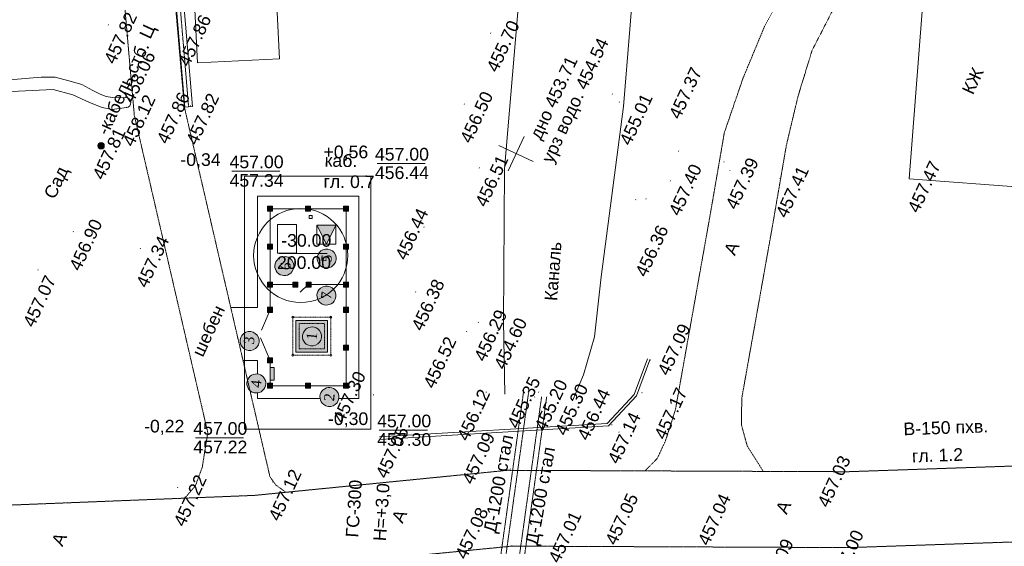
# Model space of a CAD drawing. Header units: millimetres. Extents: x 918404 to 1362154, y 4120617 to 4364104.
# Tile 91 of 256: x 928825 to 944387, y 4205802 to 4214130. Entities that reach past the tile are written whole.
import ezdxf

# ---------------------------------------------------------------- set-up
doc = ezdxf.new("R2010")
doc.units = ezdxf.units.MM
doc.header["$MEASUREMENT"] = 0
doc.linetypes.add('STRIHSMALL', pattern=[1, 0.5, -0.5])
doc.linetypes.add('Д_ТРОТ_ТРУБА', pattern=[1.5, 0.75, -0.75])
for name, color, linetype, lineweight in [('(001) Сетка_Ном._пера__132', 132, 'Continuous', 18), ('(007) Здания_Ном._пера__7', 7, 'Continuous', 18), ('(008) Скульптуры_Ном._пера__7', 7, 'Continuous', 18), ('(013) Газ_Ном._пера__7', 7, 'Continuous', 18), ('(014) Водопровод_Ном._пера__7', 7, 'Continuous', 18), ('(016) Кабель_Ном._пера__7', 7, 'Continuous', 18), ('(019) Связь_Ном._пера__7', 7, 'Continuous', 18), ('(025) Дорога_Ном._пера__7', 7, 'Continuous', 18), ('(027) Гидрография_Ном._пера__7', 7, 'Continuous', 18), ('(038) Деревья_Ном._пера__1', 1, 'Continuous', 18), ('(038) Деревья_Ном._пера__5', 5, 'Continuous', 18), ('0_Ном._пера__1', 1, 'Continuous', 18), ('0_Ном._пера__20', 20, 'Continuous', 18), ('0_Ном._пера__4', 4, 'Continuous', 18), ('0_Ном._пера__6', 6, 'Continuous', 18), ('0_Ном._пера__7', 7, 'Continuous', 18), ('0_Ном._пера__7_Ном._пера__7', 7, 'Continuous', 18), ('Fills_Pen_No__7_Ном._пера__7', 7, 'Continuous', 18), ('ВЫСОТА_Ном._пера__7', 7, 'Continuous', 18), ('надписи ВК_Ном._пера__1', 1, 'Continuous', 18), ('надписи ВК_Ном._пера__7', 7, 'Continuous', 18), ('Отметка_Ном._пера__255', 255, 'Continuous', 18), ('ТОЧКИ_Ном._пера__5', 5, 'Continuous', 18)]:
    doc.layers.add(name, color=color, linetype=linetype, lineweight=lineweight)
for name, color, linetype, lineweight, true_color in [('0_Ном._пера__128', 7, 'Continuous', 18, 0x00261c), ('64_Ном._пера__1_Ном._пера__28', 7, 'Continuous', 18, 0x260900), ('64_Ном._пера__1_Ном._пера__48', 7, 'Continuous', 18, 0x261c00), ('Отметка_Ном._пера__244', 7, 'Continuous', 18, 0x7f001f)]:
    doc.layers.add(name, color=color, linetype=linetype, lineweight=lineweight, true_color=true_color)
doc.layers.add('64_Ном._пера__1', color=7, linetype='Continuous')
doc.styles.add('СГЕНЕРИР_СТИЛЬ_1', font='arial.ttf')
doc.styles.add('СГЕНЕРИР_СТИЛЬ_2', font='arial.ttf')
doc.styles.add('СГЕНЕРИР_СТИЛЬ_4', font='times.ttf')

# ---------------------------------------------------------------- blocks, each defined once
blk = doc.blocks.new('Колонна_1033', base_point=(932783, 4211141))
at = {"layer": '64_Ном._пера__1_Ном._пера__48', "linetype": 'Continuous'}
blk.add_hatch(color=256, dxfattribs=at).paths.add_polyline_path([(932743, 4211101), (932823, 4211101), (932823, 4211181), (932743, 4211181)])
at = {"layer": '64_Ном._пера__1_Ном._пера__28', "linetype": 'Continuous', "flags": 128}
blk.add_lwpolyline([(932743, 4211101), (932823, 4211101), (932823, 4211181), (932743, 4211181)], close=True, dxfattribs=at)
blk = doc.blocks.new('Колонна_1034', base_point=(933183, 4209941))
at = {"layer": '64_Ном._пера__1_Ном._пера__48', "linetype": 'Continuous'}
blk.add_hatch(color=256, dxfattribs=at).paths.add_polyline_path([(933223, 4209901), (933223, 4209981), (933143, 4209981), (933143, 4209901)])
at = {"layer": '64_Ном._пера__1_Ном._пера__28', "linetype": 'Continuous', "flags": 128}
blk.add_lwpolyline([(933223, 4209901), (933223, 4209981), (933143, 4209981), (933143, 4209901)], close=True, dxfattribs=at)
blk = doc.blocks.new('Колонна_1035', base_point=(933394, 4209941))
at = {"layer": '64_Ном._пера__1_Ном._пера__48', "linetype": 'Continuous'}
blk.add_hatch(color=256, dxfattribs=at).paths.add_polyline_path([(933434, 4209901), (933434, 4209981), (933354, 4209981), (933354, 4209901)])
at = {"layer": '64_Ном._пера__1_Ном._пера__28', "linetype": 'Continuous', "flags": 128}
blk.add_lwpolyline([(933434, 4209901), (933434, 4209981), (933354, 4209981), (933354, 4209901)], close=True, dxfattribs=at)
blk = doc.blocks.new('Колонна_1036', base_point=(932783, 4209941))
at = {"layer": '64_Ном._пера__1_Ном._пера__48', "linetype": 'Continuous'}
blk.add_hatch(color=256, dxfattribs=at).paths.add_polyline_path([(932743, 4209901), (932823, 4209901), (932823, 4209981), (932743, 4209981)])
at = {"layer": '64_Ном._пера__1_Ном._пера__28', "linetype": 'Continuous', "flags": 128}
blk.add_lwpolyline([(932743, 4209901), (932823, 4209901), (932823, 4209981), (932743, 4209981)], close=True, dxfattribs=at)
blk = doc.blocks.new('Колонна_1037', base_point=(932783, 4209541))
at = {"layer": '64_Ном._пера__1_Ном._пера__48', "linetype": 'Continuous'}
blk.add_hatch(color=256, dxfattribs=at).paths.add_polyline_path([(932743, 4209501), (932823, 4209501), (932823, 4209581), (932743, 4209581)])
at = {"layer": '64_Ном._пера__1_Ном._пера__28', "linetype": 'Continuous', "flags": 128}
blk.add_lwpolyline([(932743, 4209501), (932823, 4209501), (932823, 4209581), (932743, 4209581)], close=True, dxfattribs=at)
blk = doc.blocks.new('Колонна_1038', base_point=(933383, 4211141))
at = {"layer": '64_Ном._пера__1_Ном._пера__48', "linetype": 'Continuous'}
blk.add_hatch(color=256, dxfattribs=at).paths.add_polyline_path([(933423, 4211101), (933423, 4211181), (933343, 4211181), (933343, 4211101)])
at = {"layer": '64_Ном._пера__1_Ном._пера__28', "linetype": 'Continuous', "flags": 128}
blk.add_lwpolyline([(933423, 4211101), (933423, 4211181), (933343, 4211181), (933343, 4211101)], close=True, dxfattribs=at)
blk = doc.blocks.new('Колонна_1039', base_point=(932783, 4208342))
at = {"layer": '64_Ном._пера__1_Ном._пера__48', "linetype": 'Continuous'}
blk.add_hatch(color=256, dxfattribs=at).paths.add_polyline_path([(932743, 4208302), (932823, 4208302), (932823, 4208382), (932743, 4208382)])
at = {"layer": '64_Ном._пера__1_Ном._пера__28', "linetype": 'Continuous', "flags": 128}
blk.add_lwpolyline([(932743, 4208302), (932823, 4208302), (932823, 4208382), (932743, 4208382)], close=True, dxfattribs=at)
blk = doc.blocks.new('Колонна_1040', base_point=(933983, 4209941))
at = {"layer": '64_Ном._пера__1_Ном._пера__48', "linetype": 'Continuous'}
blk.add_hatch(color=256, dxfattribs=at).paths.add_polyline_path([(934023, 4209901), (934023, 4209981), (933943, 4209981), (933943, 4209901)])
at = {"layer": '64_Ном._пера__1_Ном._пера__28', "linetype": 'Continuous', "flags": 128}
blk.add_lwpolyline([(934023, 4209901), (934023, 4209981), (933943, 4209981), (933943, 4209901)], close=True, dxfattribs=at)
blk = doc.blocks.new('Колонна_1041', base_point=(933983, 4210541))
at = {"layer": '64_Ном._пера__1_Ном._пера__48', "linetype": 'Continuous'}
blk.add_hatch(color=256, dxfattribs=at).paths.add_polyline_path([(934023, 4210501), (934023, 4210581), (933943, 4210581), (933943, 4210501)])
at = {"layer": '64_Ном._пера__1_Ном._пера__28', "linetype": 'Continuous', "flags": 128}
blk.add_lwpolyline([(934023, 4210501), (934023, 4210581), (933943, 4210581), (933943, 4210501)], close=True, dxfattribs=at)
blk = doc.blocks.new('Колонна_1042', base_point=(933983, 4211141))
at = {"layer": '64_Ном._пера__1_Ном._пера__48', "linetype": 'Continuous'}
blk.add_hatch(color=256, dxfattribs=at).paths.add_polyline_path([(934023, 4211101), (934023, 4211181), (933943, 4211181), (933943, 4211101)])
at = {"layer": '64_Ном._пера__1_Ном._пера__28', "linetype": 'Continuous', "flags": 128}
blk.add_lwpolyline([(934023, 4211101), (934023, 4211181), (933943, 4211181), (933943, 4211101)], close=True, dxfattribs=at)
blk = doc.blocks.new('Колонна_1043', base_point=(932783, 4210541))
at = {"layer": '64_Ном._пера__1_Ном._пера__48', "linetype": 'Continuous'}
blk.add_hatch(color=256, dxfattribs=at).paths.add_polyline_path([(932743, 4210501), (932823, 4210501), (932823, 4210581), (932743, 4210581)])
at = {"layer": '64_Ном._пера__1_Ном._пера__28', "linetype": 'Continuous', "flags": 128}
blk.add_lwpolyline([(932743, 4210501), (932823, 4210501), (932823, 4210581), (932743, 4210581)], close=True, dxfattribs=at)
blk = doc.blocks.new('Колонна_1044', base_point=(932783, 4208742))
at = {"layer": '64_Ном._пера__1_Ном._пера__48', "linetype": 'Continuous'}
blk.add_hatch(color=256, dxfattribs=at).paths.add_polyline_path([(932743, 4208702), (932823, 4208702), (932823, 4208782), (932743, 4208782)])
at = {"layer": '64_Ном._пера__1_Ном._пера__28', "linetype": 'Continuous', "flags": 128}
blk.add_lwpolyline([(932743, 4208702), (932823, 4208702), (932823, 4208782), (932743, 4208782)], close=True, dxfattribs=at)
blk = doc.blocks.new('Колонна_1223', base_point=(933383, 4208342))
at = {"layer": '64_Ном._пера__1_Ном._пера__48', "linetype": 'Continuous'}
blk.add_hatch(color=256, dxfattribs=at).paths.add_polyline_path([(933343, 4208302), (933423, 4208302), (933423, 4208382), (933343, 4208382)])
at = {"layer": '64_Ном._пера__1_Ном._пера__28', "linetype": 'Continuous', "flags": 128}
blk.add_lwpolyline([(933343, 4208302), (933423, 4208302), (933423, 4208382), (933343, 4208382)], close=True, dxfattribs=at)
blk = doc.blocks.new('Колонна_1224', base_point=(933983, 4208342))
at = {"layer": '64_Ном._пера__1_Ном._пера__48', "linetype": 'Continuous'}
blk.add_hatch(color=256, dxfattribs=at).paths.add_polyline_path([(933943, 4208302), (934023, 4208302), (934023, 4208382), (933943, 4208382)])
at = {"layer": '64_Ном._пера__1_Ном._пера__28', "linetype": 'Continuous', "flags": 128}
blk.add_lwpolyline([(933943, 4208302), (934023, 4208302), (934023, 4208382), (933943, 4208382)], close=True, dxfattribs=at)
blk = doc.blocks.new('Колонна_1225', base_point=(933983, 4208942))
at = {"layer": '64_Ном._пера__1_Ном._пера__48', "linetype": 'Continuous'}
blk.add_hatch(color=256, dxfattribs=at).paths.add_polyline_path([(933943, 4208902), (934023, 4208902), (934023, 4208982), (933943, 4208982)])
at = {"layer": '64_Ном._пера__1_Ном._пера__28', "linetype": 'Continuous', "flags": 128}
blk.add_lwpolyline([(933943, 4208902), (934023, 4208902), (934023, 4208982), (933943, 4208982)], close=True, dxfattribs=at)
blk = doc.blocks.new('Колонна_1226', base_point=(933983, 4209542))
at = {"layer": '64_Ном._пера__1_Ном._пера__48', "linetype": 'Continuous'}
blk.add_hatch(color=256, dxfattribs=at).paths.add_polyline_path([(933943, 4209502), (934023, 4209502), (934023, 4209582), (933943, 4209582)])
at = {"layer": '64_Ном._пера__1_Ном._пера__28', "linetype": 'Continuous', "flags": 128}
blk.add_lwpolyline([(933943, 4209502), (934023, 4209502), (934023, 4209582), (933943, 4209582)], close=True, dxfattribs=at)

msp = doc.modelspace()

# ---------------------------------------------------------------- hatches: boundary and pattern name
at = {"layer": '0_Ном._пера__1', "linetype": 'Continuous', "lineweight": 18}
for points in [[(933824.2, 4210878.2), (933524.2, 4210878.2), (933667.6, 4210591.3), (933677.2, 4210584.4)], [(933691.3, 4208874.5), (933691.3, 4209374.5), (933191.3, 4209374.5), (933191.3, 4208874.5)]]:
    msp.add_hatch(color=14, dxfattribs=at).paths.add_polyline_path(points)
at = {"layer": '0_Ном._пера__1', "linetype": 'Continuous', "lineweight": 0, "true_color": 0xbf0000}
msp.add_hatch(color=12, dxfattribs=at).paths.add_polyline_path([(932783.3, 4208429.1), (932783.3, 4208629.1), (932845.8, 4208629.1), (932845.8, 4208429.1)])
at = {"layer": 'Отметка_Ном._пера__255', "linetype": 'Continuous', "lineweight": 0, "true_color": 0xffffff}
for points in [[(933557.5, 4210444.2, 1), (933797.3, 4210262.6, 1)], [(932889.3, 4210323.9, 1), (933129.1, 4210142.4, 1)], [(933553.3, 4209857.7, 1), (933793.1, 4209676.2, 1)], [(932549.5, 4209167.1, 1), (932367.9, 4208927.3, 1)], [(933535.3, 4209240.2, 1), (933353.7, 4209000.4, 1)], [(932656.5, 4208496.9, 1), (932475, 4208257.1, 1)], [(933812.1, 4208283.9, 1), (933630.5, 4208044.1, 1)]]:
    msp.add_hatch(color=7, dxfattribs=at).paths.add_polyline_path(points)

# ---------------------------------------------------------------- linework, layer by layer
at = {"layer": '(001) Сетка_Ном._пера__132', "linetype": 'Continuous'}
for p, q in [((936398.9, 4212139.1), (936943.2, 4211886.5)), ((936544.8, 4211740.7), (936797.3, 4212284.9))]:
    msp.add_line(p, q, dxfattribs=at)
at = {"layer": '(016) Кабель_Ном._пера__7', "linetype": 'Continuous'}
for p, q in [((930061.8, 4212135.4), (930079.1, 4212172.6)), ((930061.9, 4212131), (930082.6, 4212175.4)), ((930061.9, 4212133.2), (930080.8, 4212174)), ((930062.2, 4212138.6), (930077.3, 4212171.2)), ((930062.4, 4212129.6), (930084.3, 4212176.8)), ((930062.5, 4212127.4), (930085.6, 4212177.3)), ((930062.5, 4212141.7), (930075.1, 4212168.9)), ((930062.9, 4212144.9), (930072.6, 4212165.7)), ((930063, 4212123.8), (930088.7, 4212179.2)), ((930063, 4212126.1), (930087.4, 4212178.7)), ((930063.5, 4212122.5), (930090, 4212179.7)), ((930064, 4212121.2), (930091.4, 4212180.1)), ((930064.5, 4212119.9), (930093.1, 4212181.5)), ((930064.5, 4212150.7), (930069.1, 4212160.7)), ((930065, 4212118.5), (930094.4, 4212182)), ((930065.5, 4212117.2), (930095.8, 4212182.5)), ((930066, 4212115.9), (930097.1, 4212183)), ((930066.4, 4212114.5), (930098, 4212182.6)), ((930066.9, 4212113.2), (930099.3, 4212183.1)), ((930067.4, 4212111.9), (930100.7, 4212183.6)), ((930067.9, 4212110.6), (930102, 4212184)), ((930068.8, 4212110.1), (930103.3, 4212184.5)), ((930069.3, 4212108.8), (930104.2, 4212184.1)), ((930069.8, 4212107.5), (930105.6, 4212184.6)), ((930070.7, 4212107.1), (930106.9, 4212185.1)), ((930071.2, 4212105.7), (930107.8, 4212184.7)), ((930072.1, 4212105.3), (930109.1, 4212185.1)), ((930072.6, 4212104), (930110, 4212184.7)), ((930073.5, 4212103.6), (930111.4, 4212185.2)), ((930074, 4212102.2), (930112.3, 4212184.8)), ((930074.9, 4212101.8), (930113.6, 4212185.3)), ((930075.4, 4212100.5), (930114.5, 4212184.9)), ((930076.3, 4212100.1), (930115.4, 4212184.4)), ((930076.7, 4212098.7), (930116.7, 4212184.9)), ((930077.7, 4212098.3), (930117.6, 4212184.5)), ((930078.6, 4212097.9), (930118.5, 4212184.1)), ((930079.5, 4212097.5), (930119.9, 4212184.6)), ((930080, 4212096.1), (930120.8, 4212184.1)), ((930080.9, 4212095.7), (930121.7, 4212183.7)), ((930081.8, 4212095.3), (930122.6, 4212183.3)), ((930082.7, 4212094.9), (930123.9, 4212183.8)), ((930083.2, 4212093.6), (930124.8, 4212183.4)), ((930084.1, 4212093.1), (930125.7, 4212182.9)), ((930085, 4212092.7), (930126.6, 4212182.5)), ((930085.9, 4212092.3), (930127.6, 4212182.1)), ((930086.8, 4212091.9), (930128.5, 4212181.7)), ((930087.7, 4212091.5), (930129.4, 4212181.3)), ((930088.6, 4212091), (930130.7, 4212181.7)), ((930089.5, 4212090.6), (930131.6, 4212181.3)), ((930090.4, 4212090.2), (930132.5, 4212180.9)), ((930091.3, 4212089.8), (930133.4, 4212180.5)), ((930092.2, 4212089.3), (930134.3, 4212180.1)), ((930093.1, 4212088.9), (930135.2, 4212179.6)), ((930094.1, 4212088.5), (930135.7, 4212178.3)), ((930095, 4212088.1), (930136.6, 4212177.9)), ((930095.9, 4212087.7), (930137.5, 4212177.5)), ((930096.8, 4212087.2), (930138.4, 4212177.1)), ((930097.7, 4212086.8), (930139.3, 4212176.6)), ((930098.6, 4212086.4), (930140.3, 4212176.2)), ((930099.5, 4212086), (930141.2, 4212175.8)), ((930100.8, 4212086.5), (930142.1, 4212175.4)), ((930101.7, 4212086), (930142.6, 4212174)), ((930102.6, 4212085.6), (930143.5, 4212173.6)), ((930103.5, 4212085.2), (930144.4, 4212173.2)), ((930104.9, 4212085.7), (930145.3, 4212172.8)), ((930105.8, 4212085.3), (930145.8, 4212171.4)), ((930106.7, 4212084.9), (930146.7, 4212171)), ((930108, 4212085.3), (930147.6, 4212170.6)), ((930108.9, 4212084.9), (930148.1, 4212169.3)), ((930109.8, 4212084.5), (930149, 4212168.9)), ((930111.2, 4212085), (930149.5, 4212167.5)), ((930112.1, 4212084.6), (930150.4, 4212167.1)), ((930113.4, 4212085), (930150.8, 4212165.8)), ((930114.3, 4212084.6), (930151.8, 4212165.4)), ((930115.6, 4212085.1), (930152.2, 4212164)), ((930116.5, 4212084.7), (930153.1, 4212163.6)), ((930117.9, 4212085.2), (930153.6, 4212162.3)), ((930119.2, 4212085.7), (930154.1, 4212161)), ((930120.1, 4212085.2), (930155, 4212160.5)), ((930121.4, 4212085.7), (930155.5, 4212159.2)), ((930122.8, 4212086.2), (930156, 4212157.9)), ((930124.1, 4212086.7), (930156.9, 4212157.5)), ((930125, 4212086.3), (930157.4, 4212156.1)), ((930126.3, 4212086.8), (930157.9, 4212154.8)), ((930127.6, 4212087.3), (930158.4, 4212153.5)), ((930129, 4212087.7), (930158.9, 4212152.1)), ((930130.3, 4212088.2), (930159.3, 4212150.8)), ((930131.6, 4212088.7), (930159.8, 4212149.5)), ((930133, 4212089.2), (930160.3, 4212148.2)), ((930134.7, 4212090.6), (930160.8, 4212146.8)), ((930136, 4212091.1), (930160.9, 4212144.6)), ((930137.4, 4212091.6), (930161.3, 4212143.3)), ((930139.1, 4212093), (930161.4, 4212141)), ((930140.9, 4212094.4), (930161.9, 4212139.7)), ((930142.2, 4212094.8), (930162, 4212137.5)), ((930143.9, 4212096.2), (930162, 4212135.2)), ((930146.1, 4212098.5), (930161.7, 4212132.1)), ((930147.9, 4212099.9), (930161.7, 4212129.9)), ((930150.4, 4212103.1), (930161, 4212125.8)), ((930153, 4212106.3), (930160.2, 4212121.8))]:
    msp.add_line(p, q, dxfattribs=at)
msp.add_circle((930112.4, 4212135.1), 50, dxfattribs=at)
at = {"layer": '0_Ном._пера__1', "linetype": 'Continuous', "flags": 128}
msp.add_lwpolyline([(933824.2, 4210878.2), (933674.2, 4210578.2), (933524.2, 4210878.2)], dxfattribs=at)
msp.add_lwpolyline([(933524.2, 4210878.2), (933824.2, 4210878.2), (933824.2, 4210578.2), (933524.2, 4210578.2)], close=True, dxfattribs=at)
at = {"layer": '0_Ном._пера__128', "linetype": 'Continuous'}
for p, q in [((933183.3, 4209940.9), (932783.3, 4209940.9)), ((933983.3, 4209940.9), (933383.3, 4209940.9))]:
    msp.add_line(p, q, dxfattribs=at)
at = {"layer": '0_Ном._пера__20', "linetype": 'Continuous'}
msp.add_circle((933266.7, 4210401.2), 743.6, dxfattribs=at)
at = {"layer": '0_Ном._пера__4', "linetype": 'Д_ТРОТ_ТРУБА', "flags": 128}
msp.add_lwpolyline([(931494.7, 4212752.8), (931317, 4214865.9), (930820.9, 4220906.7)], dxfattribs=at)
at = {"layer": '0_Ном._пера__4', "linetype": 'Continuous', "flags": 128}
for points in [[(937563.1, 4208104.3), (937737.5, 4208512.4), (937908.7, 4209112.7), (938013.6, 4210064.2), (938370.3, 4212757.1), (938468.6, 4213978.2), (938563.7, 4215165.5), (938643.2, 4216340.3), (938693.3, 4217932.7)], [(936495.5, 4208206.5), (936471.4, 4209360.6), (936489.8, 4211765.1), (936666.5, 4213880.3), (936907, 4216758.7)]]:
    msp.add_lwpolyline(points, dxfattribs=at)
msp.add_lwpolyline([(927467.2, 4212909.4), (928804.7, 4212998.5), (929352.2, 4213024.3), (929667.7, 4212940), (929927.9, 4212819.3), (930129, 4212740.9), (930286.6, 4212709.1), (930513.1, 4212738.4, 0.9482439), (930501, 4212897.4), (930385.9, 4212896.1), (930290.8, 4212899.4), (930189.5, 4212913), (930098.9, 4212953.4), (929980.6, 4213008.2), (929807.6, 4213105.4), (929602.4, 4213160.6), (929386.4, 4213218.6), (929162.6, 4213223), (927473.8, 4213076.9)], format="xyb", dxfattribs=at)
at = {"layer": '0_Ном._пера__6', "linetype": 'Continuous', "flags": 128}
msp.add_lwpolyline([(932902.4, 4210890), (933202.4, 4210890), (933202.4, 4210440), (932902.4, 4210440)], close=True, dxfattribs=at)
at = {"layer": '0_Ном._пера__7', "linetype": 'Д_ТРОТ_ТРУБА', "flags": 128}
for points in [[(933030.8, 4206656), (932869.8, 4206775.2), (932780.2, 4206902.3), (931428.5, 4212745.4), (930715.5, 4220890.9)], [(931437, 4206563.2), (931604.5, 4206762.8), (931710.8, 4207051.9), (931798, 4207598.7), (930636.4, 4212619.7), (929918.6, 4220821.2)], [(940578.1, 4206986.7), (940323.2, 4207390.7), (940232.6, 4207722.4), (940237.8, 4208146), (940724.6, 4210877.8), (940942.8, 4212144.1), (941126.9, 4212918.4), (941348.6, 4213643.3), (941740.7, 4214405.6), (942254.9, 4215299), (942707.8, 4216160.3), (943062.6, 4216936.3), (943333.2, 4217804.3), (943386.7, 4218433.6), (943210.2, 4219184.6), (942456.3, 4220429.4)], [(938709.2, 4206994.4), (938904.3, 4207194.6), (939032.1, 4207470.2), (939188.8, 4207959.2), (939739.6, 4211050.4), (939962.6, 4212344.9), (940258, 4213204.8), (940600.4, 4214029.2), (941033.2, 4214824.1), (941557.1, 4215781), (942075, 4216626.4), (942361.3, 4217321.6), (942561.1, 4217935.7), (942589.3, 4218392.8), (942474, 4218879.3), (941805.7, 4220195.7)], [(936787.2, 4208230.9), (936316.5, 4204851.9)], [(936866.5, 4208219.9), (936395.7, 4204840.9)], [(937073.8, 4208165.1), (936603.1, 4204786.1)], [(937153.1, 4208154.1), (936682.3, 4204775.1)], [(921341.4, 4206162.1), (932535.3, 4206606.9), (936533.2, 4207003.4), (941907.2, 4206981.2), (947264.5, 4207165.2)], [(920773.8, 4204938.6), (932618.4, 4205409.2), (936601.6, 4205804.3), (941950.5, 4205781.7), (947282.6, 4205965.4)]]:
    msp.add_lwpolyline(points, dxfattribs=at)
at = {"layer": '0_Ном._пера__7', "linetype": 'Continuous', "flags": 128}
for points in [[(931434.9, 4212747.8), (931257.2, 4214860.9), (930761.1, 4220901.8)], [(931554.5, 4212757.9), (931376.8, 4214870.9), (930880.7, 4220911.6)], [(931434.9, 4212747.8), (931554.5, 4212757.9)], [(934513.9, 4207530.8), (938111.7, 4207745.9), (938539.5, 4208202.8), (938748.9, 4208766.2)], [(934516.3, 4207490.8), (938130, 4207706.9), (938574.2, 4208181.3), (938786.4, 4208752.3)]]:
    msp.add_lwpolyline(points, dxfattribs=at)
for points in [[(932843.4, 4215303.1), (931547.5, 4215238.9), (931636.2, 4213447.4), (932932.2, 4213511.6)], [(943134.1, 4214880.5), (942882.2, 4211615.1), (944709.5, 4211474.1), (944961.5, 4214739.5)], [(933399.5, 4211035.4), (933447.5, 4211035.4), (933447.5, 4210987.4), (933399.5, 4210987.4)], [(933159.3, 4209916.9), (933159.3, 4209964.9), (933207.3, 4209964.9), (933207.3, 4209916.9)], [(933359.3, 4209916.9), (933359.3, 4209964.9), (933407.3, 4209964.9), (933407.3, 4209916.9)], [(933691.3, 4208874.5), (933691.3, 4209374.5), (933191.3, 4209374.5), (933191.3, 4208874.5)], [(932783.3, 4208429.1), (932783.3, 4208629.1), (932845.8, 4208629.1), (932845.8, 4208429.1)]]:
    msp.add_lwpolyline(points, close=True, dxfattribs=at)
at = {"layer": '0_Ном._пера__7', "linetype": 'STRIHSMALL', "flags": 128}
for points in [[(933741.3, 4208824.5), (933741.3, 4209424.5), (933141.3, 4209424.5), (933141.3, 4208824.5)], [(933641.3, 4209324.5), (933641.3, 4208924.5), (933241.3, 4208924.5), (933241.3, 4209324.5)]]:
    msp.add_lwpolyline(points, close=True, dxfattribs=at)
at = {"layer": '0_Ном._пера__7', "linetype": 'Continuous'}
for centre in [(933141.3, 4209424.5), (933741.3, 4209424.5), (933141.3, 4208824.5), (933741.3, 4208824.5)]:
    msp.add_circle(centre, 15, dxfattribs=at)
at = {"layer": '0_Ном._пера__7_Ном._пера__7', "linetype": 'Continuous'}
for p, q in [((933383.3, 4209940.9), (933260.6, 4209818.2)), ((933691.3, 4209374.5), (933191.3, 4209374.5)), ((933191.3, 4209374.5), (933191.3, 4208874.5)), ((933691.3, 4208874.5), (933691.3, 4209374.5)), ((933191.3, 4208874.5), (933691.3, 4208874.5))]:
    msp.add_line(p, q, dxfattribs=at)
at = {"layer": 'Fills_Pen_No__7_Ном._пера__7', "linetype": 'Continuous'}
for p, q in [((932583.3, 4211340.9), (934183.3, 4211340.9)), ((932583.3, 4209578.1), (932583.3, 4211340.9)), ((934183.3, 4211340.9), (934183.3, 4208141.5)), ((932783.3, 4211140.9), (933983.3, 4211140.9)), ((932783.3, 4211140.9), (932783.3, 4209541.1)), ((933983.3, 4211140.9), (933983.3, 4208341.5)), ((932583.3, 4209578.1), (932161.2, 4209578.1)), ((932644.6, 4209221.6), (932783.3, 4209541.1)), ((932783.3, 4208741.5), (932629.3, 4209096.3)), ((932583.3, 4208741.5), (932355.3, 4208738.9)), ((932583.3, 4208526.4), (932583.3, 4208741.5)), ((932783.3, 4208341.5), (932783.3, 4208741.5)), ((933983.3, 4208341.5), (932783.3, 4208341.5)), ((932583.3, 4208141.5), (932583.3, 4208227.6)), ((933572.6, 4208141.5), (932583.3, 4208141.5)), ((934183.3, 4208141.5), (933870, 4208141.5))]:
    msp.add_line(p, q, dxfattribs=at)
at = {"layer": 'надписи ВК_Ном._пера__1', "linetype": 'Continuous'}
for p, q in [((932376.3, 4207654.6), (932376.3, 4211654.6)), ((932376.3, 4211654.6), (934376.3, 4211654.6)), ((934376.3, 4211654.6), (934376.3, 4207654.6)), ((932376.3, 4207654.6), (934376.3, 4207654.6))]:
    msp.add_line(p, q, dxfattribs=at)
at = {"layer": 'надписи ВК_Ном._пера__7', "linetype": 'Continuous'}
for p, q in [((934473.6, 4211855.8), (935233.1, 4211855.8)), ((932176.2, 4211734), (932935.7, 4211734)), ((932925.6, 4210434.4), (933685.1, 4210434.4)), ((934509.2, 4207637.1), (935268.7, 4207637.1)), ((931602.9, 4207518.9), (932362.4, 4207518.9))]:
    msp.add_line(p, q, dxfattribs=at)
at = {"layer": 'Отметка_Ном._пера__244', "linetype": 'Continuous', "flags": 128}
for points in [[(933557.5, 4210444.2, 1), (933797.3, 4210262.6, 1)], [(932889.3, 4210323.9, 1), (933129.1, 4210142.4, 1)], [(933553.3, 4209857.7, 1), (933793.1, 4209676.2, 1)], [(932549.5, 4209167.1, 1), (932367.9, 4208927.3, 1)], [(933535.3, 4209240.2, 1), (933353.7, 4209000.4, 1)], [(932656.5, 4208496.9, 1), (932475, 4208257.1, 1)], [(933812.1, 4208283.9, 1), (933630.5, 4208044.1, 1)]]:
    msp.add_lwpolyline(points, format="xyb", close=True, dxfattribs=at)
at = {"layer": 'ТОЧКИ_Ном._пера__5', "linetype": 'Continuous'}
for p, q in [((930222.1, 4214042.6), (930226.3, 4214051.6)), ((936267.9, 4213913.6), (936272.1, 4213922.7)), ((938188.2, 4212948.3), (938192.5, 4212957.3)), ((930501, 4212897.4), (930505.2, 4212906.5)), ((931428.5, 4212745.4), (931432.7, 4212754.5)), ((931518.6, 4212761.6), (931522.8, 4212770.7)), ((935849, 4212790.6), (935853.2, 4212799.7)), ((938302.4, 4212819.1), (938306.6, 4212828.2)), ((938370.3, 4212757.1), (938374.5, 4212766.1)), ((930513.1, 4212738.4), (930517.3, 4212747.5)), ((930112.4, 4212135.1), (930116.6, 4212144.2)), ((939240.1, 4212045.8), (939244.3, 4212054.9)), ((939953.4, 4211875.7), (939957.6, 4211884.7)), ((936089.9, 4211783.3), (936094.1, 4211792.4)), ((940046.5, 4211742.7), (940050.7, 4211751.8)), ((939107.1, 4211577), (939111.3, 4211586.1)), ((940840.1, 4211610.6), (940844.3, 4211619.7)), ((942882.9, 4211624.4), (942887.1, 4211633.5)), ((942882.9, 4211624.4), (942887.1, 4211633.5)), ((938557.8, 4211278.4), (938562, 4211287.5)), ((938722.4, 4211292.8), (938726.6, 4211301.9)), ((929672.5, 4210772.4), (929676.7, 4210781.5)), ((935213.4, 4210845.1), (935217.6, 4210854.2)), ((930729.4, 4210505.3), (930733.7, 4210514.4)), ((929111.9, 4210168.8), (929116.1, 4210177.8)), ((935081.6, 4209822.6), (935085.8, 4209831.7)), ((936071.2, 4209339.5), (936075.4, 4209348.6)), ((935889.1, 4209196), (935893.3, 4209205)), ((936385.8, 4209211.3), (936390, 4209220.4)), ((938783.7, 4208734.7), (938787.9, 4208743.8)), ((938786.4, 4208752.3), (938790.6, 4208761.3)), ((936196.3, 4208235.2), (936200.5, 4208244.2)), ((937026.2, 4208235.8), (937030.4, 4208244.9)), ((934414.8, 4208191.7), (934419, 4208200.8)), ((936866.5, 4208219.9), (936870.7, 4208228.9)), ((936962.6, 4208157.7), (936966.8, 4208166.7)), ((937153.1, 4208154.1), (937157.3, 4208163.1)), ((937702.7, 4208090.9), (937706.9, 4208100)), ((938574.2, 4208181.3), (938578.4, 4208190.4)), ((938659.9, 4208227.3), (938664.1, 4208236.4)), ((938130, 4207706.9), (938134.2, 4207716)), ((938182.1, 4207718.5), (938186.3, 4207727.6)), ((934516.3, 4207490.8), (934520.5, 4207499.9)), ((938294.5, 4207604), (938298.7, 4207613.1)), ((936576.5, 4207017.4), (936580.7, 4207026.5)), ((931321.6, 4206729), (931325.8, 4206738.1)), ((932821.3, 4206815.6), (932825.5, 4206824.6)), ((936601.6, 4205804.3), (936605.8, 4205813.4))]:
    msp.add_line(p, q, dxfattribs=at)

# ---------------------------------------------------------------- block references
at = {"layer": '64_Ном._пера__1', "color": 18, "lineweight": 18, "true_color": 0x260900}
for name, p in [('Колонна_1033', (932783.3, 4211140.9)), ('Колонна_1038', (933383.3, 4211140.9)), ('Колонна_1042', (933983.3, 4211140.9)), ('Колонна_1043', (932783.3, 4210540.9)), ('Колонна_1041', (933983.3, 4210540.9)), ('Колонна_1036', (932783.3, 4209940.9)), ('Колонна_1034', (933183.3, 4209940.9)), ('Колонна_1035', (933394, 4209940.9)), ('Колонна_1040', (933983.3, 4209940.9)), ('Колонна_1037', (932783.3, 4209541.1)), ('Колонна_1226', (933983.3, 4209541.5)), ('Колонна_1225', (933983.3, 4208941.5)), ('Колонна_1044', (932783.3, 4208741.5)), ('Колонна_1039', (932783.3, 4208341.5)), ('Колонна_1223', (933383.3, 4208341.5)), ('Колонна_1224', (933983.3, 4208341.5))]:
    msp.add_blockref(name, p, dxfattribs=at)

# ---------------------------------------------------------------- texts
at = {"layer": '(007) Здания_Ном._пера__7', "linetype": 'Continuous', "insert": (943890.9, 4212930), "char_height": 200, "attachment_point": 7, "rotation": 65.11106, "style": 'СГЕНЕРИР_СТИЛЬ_1'}
msp.add_mtext('{КЖ}', dxfattribs=at)
at = {"layer": '(008) Скульптуры_Ном._пера__7', "linetype": 'Continuous', "insert": (929432.1, 4211253.3), "char_height": 200, "attachment_point": 7, "rotation": 65.11106, "style": 'СГЕНЕРИР_СТИЛЬ_1'}
msp.add_mtext('{Сад}', dxfattribs=at)
at = {"layer": '(013) Газ_Ном._пера__7', "linetype": 'Continuous', "char_height": 200, "attachment_point": 7, "rotation": 86.27429, "style": 'СГЕНЕРИР_СТИЛЬ_1'}
for s, insert in [('{ГС-300}', (934179.6, 4205936.5)), ('{Н=+3,0}', (934649.9, 4205876.3))]:
    msp.add_mtext(s, dxfattribs=dict(at, insert=insert))
at = {"layer": '(014) Водопровод_Ном._пера__7', "linetype": 'Continuous', "char_height": 200, "attachment_point": 7, "rotation": 1.96793, "style": 'СГЕНЕРИР_СТИЛЬ_1'}
for s, insert in [('{В-150 пхв.}', (942796, 4207554.6)), ('{гл. 1.2}', (942930.5, 4207125.1))]:
    msp.add_mtext(s, dxfattribs=dict(at, insert=insert))
at = {"layer": '(016) Кабель_Ном._пера__7', "linetype": 'Continuous', "insert": (930218.6, 4212285.6), "char_height": 200, "attachment_point": 7, "rotation": 65.11106, "style": 'СГЕНЕРИР_СТИЛЬ_1'}
msp.add_mtext('{-кабель.стб.}', dxfattribs=at)
at = {"layer": '(019) Связь_Ном._пера__7', "linetype": 'Continuous', "char_height": 200, "attachment_point": 7, "rotation": 359.4526, "style": 'СГЕНЕРИР_СТИЛЬ_1'}
for s, insert in [('{каб.}', (933644.3, 4211801.5)), ('{гл. 0.7}', (933625.3, 4211469.3))]:
    msp.add_mtext(s, dxfattribs=dict(at, insert=insert))
at = {"layer": '(025) Дорога_Ном._пера__7', "linetype": 'Continuous', "char_height": 200, "attachment_point": 7, "style": 'СГЕНЕРИР_СТИЛЬ_1'}
for s, insert, rotation in [('{Ц}', (930941.1, 4213785), 65.11106), ('{A}', (940127.7, 4210387.5), 65.11106), ('{шебен}', (931721.6, 4208781.3), 65.11106), ('{Д-1200 стал}', (936408.2, 4205993.3), 79.80884), ('{Д-1200 стал}', (937069, 4205800.7), 79.80884), ('{A}', (940946.1, 4206294.8), 65.11106), ('{A}', (934875.8, 4206153.9), 65.11106), ('{A}', (929499.8, 4205788.2), 65.11106)]:
    msp.add_mtext(s, dxfattribs=dict(at, insert=insert, rotation=rotation))
at = {"layer": '(027) Гидрография_Ном._пера__7', "linetype": 'Continuous', "insert": (937321.4, 4209676.3), "char_height": 200, "attachment_point": 7, "rotation": 85.61248, "style": 'СГЕНЕРИР_СТИЛЬ_1'}
msp.add_mtext('{Каналь}', dxfattribs=at)
at = {"layer": '(038) Деревья_Ном._пера__1', "linetype": 'Continuous', "char_height": 200, "attachment_point": 5, "style": 'СГЕНЕРИР_СТИЛЬ_2'}
for s, insert in [('{457.00}', (932569.2, 4211879.5)), ('{457.00}', (934866.7, 4212001.2)), ('{456.44}', (934866.7, 4211708.4)), ('{457.34}', (932569.2, 4211586.6)), ('{200.00}', (933318.7, 4210287)), ('{457.00}', (931995.9, 4207664.4)), ('{457.00}', (934902.2, 4207782.5)), ('{457.30}', (934902.2, 4207489.7)), ('{457.22}', (931995.9, 4207371.5))]:
    msp.add_mtext(s, dxfattribs=dict(at, insert=insert))
at = {"layer": '(038) Деревья_Ном._пера__5', "linetype": 'Continuous', "char_height": 200, "attachment_point": 5, "style": 'СГЕНЕРИР_СТИЛЬ_2'}
for s, insert in [('{+0,56}', (933980.3, 4212020)), ('{-0,34}', (931682.8, 4211898.2)), ('{-30.00}', (933354.5, 4210638)), ('{-0,30}', (934015.9, 4207801.3)), ('{-0,22}', (931109.6, 4207683.1))]:
    msp.add_mtext(s, dxfattribs=dict(at, insert=insert))
at = {"layer": '0_Ном._пера__7', "linetype": 'Continuous', "char_height": 162.56, "attachment_point": 7, "rotation": 84.2212, "style": 'СГЕНЕРИР_СТИЛЬ_4'}
for s, insert in [('{6}', (933104.4, 4210164.1)), ('{5}', (933751.7, 4210286.4)), ('{7}', (933747.4, 4209700)), ('{3}', (932528.3, 4208988.8)), ('{1}', (933516.7, 4209056)), ('{4}', (932637.4, 4208303.2)), ('{2}', (933793, 4208090.2))]:
    msp.add_mtext(s, dxfattribs=dict(at, insert=insert))
at = {"layer": 'ВЫСОТА_Ном._пера__7', "linetype": 'Continuous', "char_height": 200, "attachment_point": 4, "rotation": 65.11106, "style": 'СГЕНЕРИР_СТИЛЬ_1'}
for s, insert in [('{457.82}', (930238.9, 4213452.1)), ('{457.86}', (931410.8, 4213414.2)), ('{455.70}', (936284.7, 4213323.2)), ('{урз водо. 454.54}', (937180, 4211873.9)), ('{458.06}', (930529.2, 4212835.3)), ('{дно 453.71}', (936993.9, 4212247.2)), ('{457.37}', (939168, 4212581.2)), ('{458.12}', (930529.9, 4212148)), ('{457.86}', (931072.3, 4212189.2)), ('{457.82}', (931535.4, 4212171.2)), ('{456.50}', (935865.8, 4212200.2)), ('{455.01}', (938387.1, 4212166.6)), ('{457.81}', (930057.9, 4211622.9)), ('{456.51}', (936106.7, 4211192.9)), ('{457.40}', (939164.4, 4211051.6)), ('{457.39}', (940063.4, 4211152.3)), ('{457.47}', (942940.2, 4211099)), ('{457.41}', (940856.9, 4211020.1)), ('{456.44}', (934841.8, 4210351.6)), ('{456.90}', (929689.3, 4210182)), ('{456.36}', (938636, 4210085.5)), ('{457.34}', (930746.3, 4209914.9)), ('{457.07}', (928958.7, 4209290)), ('{456.38}', (935098.5, 4209232.1)), ('{456.29}', (936088, 4208749.1)), ('{454.60}', (936402.7, 4208620.9)), ('{457.09}', (938988.3, 4208526.8)), ('{456.52}', (935286.1, 4208321.9)), ('{457.30}', (933855, 4207774.7)), ('{455.35}', (936612.7, 4207688)), ('{455.20}', (937043, 4207645.4)), ('{456.12}', (935819.6, 4207491.1)), ('{455.30}', (937368.2, 4207577.4)), ('{456.44}', (937719.5, 4207500.4)), ('{457.17}', (938935.5, 4207514.9)), ('{457.14}', (938199, 4207128.1)), ('{457.05}', (934533.2, 4206900.4)), ('{457.09}', (935895.8, 4206807.8)), ('{457.03}', (941515.4, 4206441.6)), ('{457.12}', (932838.1, 4206225.1)), ('{457.22}', (931338.4, 4206138.6)), ('{457.05}', (938160.6, 4205844.2)), ('{457.04}', (939623.3, 4205838)), ('{457.08}', (935790.5, 4205622.3)), ('{457.01}', (937262.9, 4205561.6)), ('{457.09}', (940615.6, 4205126.8)), ('{457.00}', (941723.6, 4205265.6))]:
    msp.add_mtext(s, dxfattribs=dict(at, insert=insert))

doc.saveas('drawing.dxf')
